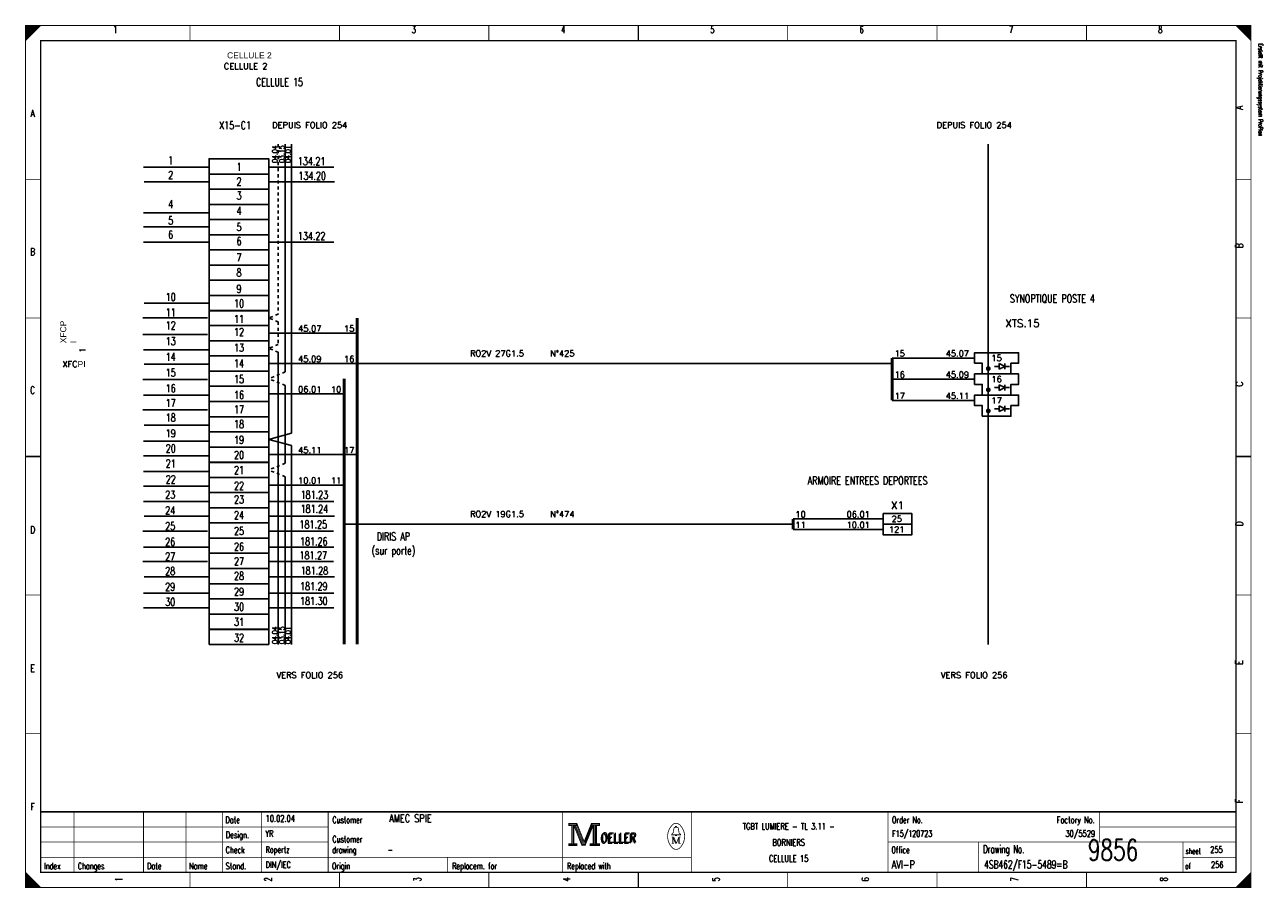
# Model space of a CAD drawing. Header units: centimetres. Extents: x 0 to 491, y -1040 to 69.
# Tile 16 of 181: x 250 to 291, y -1000 to -971. Entities that reach past the tile are written whole.
import ezdxf
from ezdxf.enums import TextEntityAlignment as Align

# ---------------------------------------------------------------- set-up
doc = ezdxf.new("R2010")
doc.units = ezdxf.units.CM
doc.header["$MEASUREMENT"] = 0
doc.linetypes.add('CONTINU', pattern=[0])
doc.linetypes.add('DISCONTINU', pattern=[0.15, 0.1, -0.05])
doc.layers.get('0').update_dxf_attribs({"color": 9, "linetype": 'CONTINUOUS'})
for name, color, linetype in [('POINTILLE', 5, 'DISCONTINU'), ('SCH-3', 3, 'CONTINU'), ('TEXTE', 3, 'CONTINUOUS'), ('TRAIFIN', 1, 'CONTINUOUS'), ('TRAIGROS', 2, 'CONTINUOUS'), ('TRAIMOY', 4, 'CONTINUOUS')]:
    doc.layers.add(name, color=color, linetype=linetype)
doc.styles.get("Standard").update_dxf_attribs({"font": 'romans.shx', "bigfont": 'TXT.shx'})

# ---------------------------------------------------------------- blocks, each defined once
blk = doc.blocks.new('BRND')
at = {"layer": 'TRAIFIN'}
for p, q in [((0.8, -5.47), (0.8, -3.59)), ((0.8, -3.59), (2.68, -4.53)), ((2.68, -5.47), (2.68, -3.59)), ((-0.73, -4.53), (0.8, -4.53)), ((2.68, -4.53), (0.8, -5.47)), ((2.68, -4.53), (4.27, -4.53))]:
    blk.add_line(p, q, dxfattribs=at)
at = {"layer": 'TRAIMOY'}
blk.add_lwpolyline([(-4.75, -7), (-4.75, -3.5), (-7.25, -3.5), (-7.25, 0), (7.25, 0), (7.25, -3.5), (4.75, -3.5), (4.75, -7)], close=True, dxfattribs=at)

msp = doc.modelspace()

# ---------------------------------------------------------------- linework, layer by layer
at = {"color": 0, "linetype": 'Continuous'}
for p, q in [((253.898, -976.186), (256.031, -976.186)), ((258.059, -976.186), (260.192, -976.186)), ((253.916, -976.67), (256.049, -976.67)), ((258.077, -976.67), (260.21, -976.67)), ((253.898, -977.691), (256.031, -977.691)), ((253.898, -978.158), (256.031, -978.158)), ((253.898, -978.66), (256.031, -978.66)), ((258.059, -978.66), (260.192, -978.66)), ((253.916, -980.676), (256.049, -980.676)), ((253.88, -981.161), (256.013, -981.161)), ((253.88, -981.716), (256.013, -981.716)), ((253.898, -982.218), (256.031, -982.218)), ((253.916, -982.702), (256.049, -982.702)), ((253.88, -983.204), (256.013, -983.204)), ((253.898, -983.723), (256.031, -983.723)), ((253.88, -984.207), (256.013, -984.207)), ((253.916, -984.709), (256.049, -984.709)), ((253.898, -985.247), (256.031, -985.247)), ((253.898, -985.73), (256.031, -985.73)), ((253.898, -986.246), (256.031, -986.246)), ((253.898, -986.726), (256.031, -986.726)), ((253.898, -987.238), (256.031, -987.238)), ((258.059, -987.238), (260.192, -987.238)), ((253.916, -987.722), (256.049, -987.722)), ((258.077, -987.722), (260.21, -987.722)), ((253.88, -988.223), (256.013, -988.223)), ((258.041, -988.223), (260.174, -988.223)), ((253.898, -988.743), (256.031, -988.743)), ((258.059, -988.743), (260.192, -988.743)), ((253.88, -989.227), (256.013, -989.227)), ((258.041, -989.227), (260.174, -989.227)), ((253.916, -989.729), (256.049, -989.729)), ((258.077, -989.729), (260.21, -989.729)), ((253.898, -990.266), (256.031, -990.266)), ((258.059, -990.266), (260.192, -990.266)), ((253.898, -990.75), (256.031, -990.75)), ((258.059, -990.75), (260.192, -990.75))]:
    msp.add_line(p, q, dxfattribs=at)
at = {"color": 0, "const_width": 0.025, "flags": 128}
for points in [[(250, -985.75), (250, -971.5), (290.5, -971.5), (290.5, -1000), (250, -1000), (250, -985.75)], [(250, -971.5), (250.5, -971.5), (250, -972), (250, -971.5)], [(250.025, -971.5), (250.025, -971.975), (250.05, -971.95), (250.05, -971.5), (250.075, -971.5), (250.075, -971.925), (250.1, -971.9), (250.1, -971.5), (250.125, -971.5), (250.125, -971.875), (250.15, -971.85), (250.15, -971.5), (250.175, -971.5), (250.175, -971.825), (250.2, -971.8)], [(250.2, -971.8), (250.2, -971.5), (250.225, -971.5), (250.225, -971.775), (250.25, -971.75), (250.25, -971.5), (250.275, -971.5), (250.275, -971.725), (250.3, -971.7), (250.3, -971.5), (250.325, -971.5), (250.325, -971.675), (250.35, -971.65), (250.35, -971.5), (250.375, -971.5)], [(250.375, -971.5), (250.375, -971.625), (250.4, -971.6), (250.4, -971.5), (250.425, -971.5), (250.425, -971.575), (250.45, -971.55), (250.45, -971.5), (250.475, -971.5), (250.475, -971.525)], [(290, -971.5), (290.5, -972), (290.475, -971.975), (290.475, -971.5), (290.45, -971.5), (290.45, -971.95), (290.425, -971.925), (290.425, -971.5), (290.4, -971.5), (290.4, -971.9), (290.375, -971.875), (290.375, -971.5), (290.35, -971.5), (290.35, -971.85), (290.325, -971.825)], [(290.15, -971.65), (290.15, -971.5), (290.125, -971.5), (290.125, -971.625), (290.1, -971.6), (290.1, -971.5), (290.075, -971.5), (290.075, -971.575), (290.05, -971.55), (290.05, -971.5), (290.025, -971.5), (290.025, -971.525)], [(290.325, -971.825), (290.325, -971.5), (290.3, -971.5), (290.3, -971.8), (290.275, -971.775), (290.275, -971.5), (290.25, -971.5), (290.25, -971.75), (290.225, -971.725), (290.225, -971.5), (290.2, -971.5), (290.2, -971.7), (290.175, -971.675), (290.175, -971.5), (290.15, -971.5)], [(267.95, -997.88), (267.95, -997.95), (268.05, -997.95), (268.05, -998.55), (267.95, -998.55), (267.95, -998.62), (268.22, -998.62), (268.22, -998.55), (268.12, -998.55), (268.12, -997.95), (268.22, -997.95), (268.22, -997.88), (267.95, -997.88)], [(268.07, -997.93), (268.07, -998.57), (268.1, -998.57), (268.1, -997.93)], [(268.12, -997.95), (268.39, -998.62), (268.49, -998.62), (268.76, -997.95)], [(268.18, -997.95), (268.42, -998.54), (268.46, -998.54)], [(268.22, -997.88), (268.46, -998.48), (268.7, -997.88)], [(268.22, -997.95), (268.44, -998.51), (268.47, -998.51)], [(268.46, -998.58), (268.49, -998.58), (268.74, -997.95)], [(268.46, -998.54), (268.48, -998.54), (268.72, -997.95)], [(268.76, -997.95), (268.76, -998.55), (268.66, -998.55), (268.66, -998.62), (268.71, -998.62)], [(268.7, -997.88), (268.7, -997.95), (268.8, -997.95), (268.8, -998.55), (268.7, -998.55), (268.7, -998.62), (268.97, -998.62), (268.97, -998.55), (268.87, -998.55), (268.87, -997.95), (268.97, -997.95), (268.97, -997.88), (268.7, -997.88)], [(268.78, -997.93), (268.78, -998.57), (268.83, -998.57), (268.83, -997.93), (268.85, -997.93), (268.85, -998.57)], [(271.48, -998.26), (271.35, -998.26), (271.35, -998.24), (271.4, -998.2), (271.43, -998.04)], [(271.48, -998.01), (271.48, -997.98), (271.52, -997.98), (271.52, -998.01)], [(271.52, -998.26), (271.65, -998.26), (271.65, -998.24), (271.6, -998.2), (271.57, -998.04)], [(271.39, -998.33), (271.39, -998.54), (271.35, -998.54)], [(271.39, -998.33), (271.48, -998.54), (271.51, -998.54)], [(250, -999.5), (250, -1000), (250.5, -1000), (250, -999.5), (250.025, -999.525), (250.025, -1000), (250.05, -1000), (250.05, -999.55), (250.075, -999.575), (250.075, -1000), (250.1, -1000), (250.1, -999.6), (250.125, -999.625), (250.125, -1000), (250.15, -1000)], [(250.15, -1000), (250.15, -999.65), (250.175, -999.675), (250.175, -1000), (250.2, -1000), (250.2, -999.7), (250.225, -999.725), (250.225, -1000), (250.25, -1000), (250.25, -999.75), (250.275, -999.775), (250.275, -1000), (250.3, -1000), (250.3, -999.8), (250.325, -999.825)], [(250.325, -999.825), (250.325, -1000), (250.35, -1000), (250.35, -999.85), (250.375, -999.875), (250.375, -1000), (250.4, -1000), (250.4, -999.9), (250.425, -999.925), (250.425, -1000), (250.45, -1000), (250.45, -999.95), (250.475, -999.975)], [(290.3, -1000), (290.3, -999.7), (290.275, -999.725), (290.275, -1000), (290.25, -1000), (290.25, -999.75), (290.225, -999.775), (290.225, -1000), (290.2, -1000), (290.2, -999.8), (290.175, -999.825), (290.175, -1000), (290.15, -1000), (290.15, -999.85), (290.125, -999.875)], [(290.475, -999.525), (290.475, -1000), (290.45, -1000), (290.45, -999.55), (290.425, -999.575), (290.425, -1000), (290.4, -1000), (290.4, -999.6), (290.375, -999.625), (290.375, -1000), (290.35, -1000), (290.35, -999.65), (290.325, -999.675), (290.325, -1000), (290.3, -1000)], [(290.125, -999.875), (290.125, -1000), (290.1, -1000), (290.1, -999.9), (290.075, -999.925), (290.075, -1000), (290.05, -1000), (290.05, -999.95), (290.025, -999.975), (290.025, -1000)]]:
    msp.add_lwpolyline(points, dxfattribs=at)
at = {"color": 0, "flags": 128}
for points, const_width in [([(250, -971.5), (290.5, -971.5), (290.5, -1000), (250, -1000)], 0.025), ([(250.5, -972), (290, -972), (290, -999.5), (250.5, -999.5)], 0.05), ([(250.5, -972), (290, -972), (290, -999.5), (250.5, -999.5)], 0.025), ([(267.97, -997.9), (268.2, -997.9), (268.2, -997.93), (267.97, -997.93)], 0.025), ([(268.72, -997.9), (268.95, -997.9), (268.95, -997.93), (268.72, -997.93)], 0.025), ([(267.97, -998.57), (268.2, -998.57), (268.2, -998.6), (267.97, -998.6)], 0.025), ([(268.68, -998.57), (268.95, -998.57), (268.95, -998.6), (268.68, -998.6)], 0.025), ([(271.48, -998.26), (271.52, -998.26), (271.52, -998.29), (271.48, -998.29)], 0.025)]:
    msp.add_lwpolyline(points, close=True, dxfattribs=dict(at, const_width=const_width))
at = {"color": 0}
for points, const_width in [([(255.438, -971.5), (255.438, -972)], 0.025), ([(260.375, -971.5), (260.375, -972)], 0.025), ([(265.312, -971.5), (265.312, -972)], 0.025), ([(270.25, -972), (270.25, -971.5)], 0.05), ([(270.25, -971.5), (270.25, -972)], 0.025), ([(275.188, -971.5), (275.188, -972)], 0.025), ([(280.125, -971.5), (280.125, -972)], 0.025), ([(285.062, -971.5), (285.062, -972)], 0.025), ([(250, -976.583), (250.5, -976.583)], 0.025), ([(290.5, -976.583), (290, -976.583)], 0.025), ([(250, -981.167), (250.5, -981.167)], 0.025), ([(290.5, -981.167), (290, -981.167)], 0.025), ([(250.5, -985.75), (250, -985.75)], 0.05), ([(250, -985.75), (250.5, -985.75)], 0.025), ([(290, -985.75), (290.5, -985.75)], 0.05), ([(290.5, -985.75), (290, -985.75)], 0.025), ([(250, -990.333), (250.5, -990.333)], 0.025), ([(290.5, -990.333), (290, -990.333)], 0.025), ([(250, -994.917), (250.5, -994.917)], 0.025), ([(290.5, -994.917), (290, -994.917)], 0.025), ([(290, -997.5), (250.5, -997.5)], 0.05), ([(251.6, -999.5), (251.6, -997.5)], 0.025), ([(253.9, -999.5), (253.9, -997.5)], 0.025), ([(255.3, -999.5), (255.3, -997.5)], 0.025), ([(256.5, -997.5), (256.5, -999.5)], 0.025), ([(257.8, -997.5), (257.8, -999.5)], 0.025), ([(260, -997.5), (260, -999.5)], 0.025), ([(267.75, -997.5), (267.75, -999.5)], 0.025), ([(272, -997.5), (272, -999.5)], 0.025), ([(278.5, -997.5), (278.5, -999.5)], 0.025), ([(285.5, -997.5), (285.5, -998.5)], 0.025), ([(250.5, -998), (260, -998)], 0.025), ([(268.15, -997.95), (268.4, -998.58)], 0.025), ([(268.47, -998.51), (268.7, -997.94)], 0.025), ([(271.46, -998.01), (271.55, -998.01)], 0.025), ([(285.5, -998), (290, -998)], 0.025), ([(250.5, -998.5), (260, -998.5)], 0.025), ([(268.4, -998.58), (268.46, -998.58)], 0.025), ([(271.35, -998.33), (271.42, -998.33)], 0.025), ([(271.39, -998.54), (271.43, -998.54)], 0.025), ([(271.42, -998.33), (271.51, -998.54)], 0.025), ([(271.51, -998.54), (271.59, -998.33)], 0.025), ([(271.65, -998.54), (271.57, -998.54)], 0.025), ([(271.59, -998.54), (271.59, -998.33)], 0.025), ([(271.59, -998.33), (271.65, -998.33)], 0.025), ([(271.61, -998.33), (271.61, -998.54)], 0.025), ([(278.5, -998.5), (290, -998.5)], 0.025), ([(281.5, -998.5), (281.5, -999.5)], 0.025), ([(288.25, -998.5), (288.25, -999.5)], 0.025), ([(250.5, -999), (272, -999)], 0.025), ([(263.95, -999), (263.95, -999.5)], 0.025), ([(288.25, -999), (290, -999)], 0.025), ([(255.438, -1000), (255.438, -999.5)], 0.025), ([(260.375, -1000), (260.375, -999.5)], 0.025), ([(265.312, -1000), (265.312, -999.5)], 0.025), ([(270.25, -999.5), (270.25, -1000)], 0.05), ([(270.25, -1000), (270.25, -999.5)], 0.025), ([(275.188, -1000), (275.188, -999.5)], 0.025), ([(280.125, -1000), (280.125, -999.5)], 0.025), ([(285.062, -1000), (285.062, -999.5)], 0.025), ([(290.5, -999.5), (290, -1000)], 0.025), ([(250.475, -1000), (250.475, -999.975)], 0.025)]:
    msp.add_lwpolyline(points, dxfattribs=dict(at, const_width=const_width))
at = {"color": 0, "linetype": 'Continuous'}
for points in [[(256.066, -976.41), (256.066, -975.908), (258.038, -975.908), (258.038, -976.41)], [(256.066, -976.912), (256.066, -976.41), (258.038, -976.41), (258.038, -976.912)], [(256.066, -977.414), (256.066, -976.912), (258.038, -976.912), (258.038, -977.414)], [(256.066, -977.916), (256.066, -977.414), (258.038, -977.414), (258.038, -977.916)], [(256.066, -978.418), (256.066, -977.916), (258.038, -977.916), (258.038, -978.418)], [(256.066, -978.92), (256.066, -978.418), (258.038, -978.418), (258.038, -978.92)], [(256.066, -979.422), (256.066, -978.92), (258.038, -978.92), (258.038, -979.422)], [(256.066, -979.924), (256.066, -979.422), (258.038, -979.422), (258.038, -979.924)], [(256.066, -980.427), (256.066, -979.924), (258.038, -979.924), (258.038, -980.427)], [(256.066, -980.929), (256.066, -980.427), (258.038, -980.427), (258.038, -980.929)], [(256.066, -981.421), (256.066, -980.919), (258.038, -980.919), (258.038, -981.421)], [(256.066, -981.923), (256.066, -981.421), (258.038, -981.421), (258.038, -981.923)], [(256.066, -982.425), (256.066, -981.923), (258.038, -981.923), (258.038, -982.425)], [(256.066, -982.927), (256.066, -982.425), (258.038, -982.425), (258.038, -982.927)], [(256.066, -983.429), (256.066, -982.927), (258.038, -982.927), (258.038, -983.429)], [(256.066, -983.932), (256.066, -983.429), (258.038, -983.429), (258.038, -983.932)], [(256.066, -984.434), (256.066, -983.932), (258.038, -983.932), (258.038, -984.434)], [(256.066, -984.936), (256.066, -984.434), (258.038, -984.434), (258.038, -984.936)], [(256.066, -985.438), (256.066, -984.936), (258.038, -984.936), (258.038, -985.438)], [(256.066, -985.94), (256.066, -985.438), (258.038, -985.438), (258.038, -985.94)], [(256.066, -986.447), (256.066, -985.945), (258.038, -985.945), (258.038, -986.447)], [(256.066, -986.945), (256.066, -986.443), (258.038, -986.443), (258.038, -986.945)], [(256.066, -987.445), (256.066, -986.943), (258.038, -986.943), (258.038, -987.445)], [(256.066, -987.947), (256.066, -987.445), (258.038, -987.445), (258.038, -987.947)], [(256.066, -988.449), (256.066, -987.947), (258.038, -987.947), (258.038, -988.449)], [(256.066, -988.951), (256.066, -988.449), (258.038, -988.449), (258.038, -988.951)], [(256.066, -989.454), (256.066, -988.951), (258.038, -988.951), (258.038, -989.454)], [(256.066, -989.956), (256.066, -989.454), (258.038, -989.454), (258.038, -989.956)], [(256.066, -990.458), (256.066, -989.956), (258.038, -989.956), (258.038, -990.458)], [(256.066, -990.96), (256.066, -990.458), (258.038, -990.458), (258.038, -990.96)], [(256.066, -991.467), (256.066, -990.965), (258.038, -990.965), (258.038, -991.467)], [(256.066, -991.964), (256.066, -991.462), (258.038, -991.462), (258.038, -991.964)]]:
    msp.add_lwpolyline(points, close=True, dxfattribs=at)
at = {"color": 0, "const_width": 0.025, "flags": 128}
for points in [[(271.35, -997.961, 0.373815), (271.349, -998.657, 0.373815)], [(271.649, -997.96, 0.530775), (271.351, -997.959, 0.530775)], [(271.46, -998.01, 0.414214), (271.43, -998.04, 0.414214)], [(271.57, -998.04, 0.414214), (271.54, -998.01, 0.414214)], [(271.65, -998.66, 0.378582), (271.646, -997.956, 0.378582)], [(271.35, -998.66, 0.532213), (271.649, -998.661, 0.532213)]]:
    msp.add_lwpolyline(points, format="xyb", dxfattribs=at)
at = {"layer": 'POINTILLE', "color": 0, "const_width": 0.05}
for points in [[(278.641, -982.676), (260.963, -982.676)], [(275.366, -987.987), (260.53, -987.987)]]:
    msp.add_lwpolyline(points, dxfattribs=at)
at = {"layer": 'TRAIFIN', "color": 0, "linetype": 'DISCONTINU'}
for p, q in [((258.353, -975.42), (258.353, -981.041)), ((258.353, -981.041), (258.038, -981.17)), ((258.353, -981.298), (258.038, -981.17)), ((258.353, -981.298), (258.353, -982.045)), ((258.353, -982.045), (258.038, -982.174)), ((258.353, -982.303), (258.038, -982.174)), ((258.583, -982.955), (258.038, -983.178)), ((258.583, -983.401), (258.038, -983.178)), ((258.583, -985.973), (258.038, -986.196)), ((258.583, -986.419), (258.038, -986.196))]:
    msp.add_line(p, q, dxfattribs=at)
at = {"layer": 'TRAIFIN', "color": 0}
for p, q in [((258.583, -982.955), (258.583, -975.42)), ((258.791, -984.983), (258.791, -975.42)), ((258.791, -984.983), (258.791, -978.414)), ((260.963, -981.672), (258.038, -981.672)), ((258.353, -991.963), (258.353, -982.303)), ((281.366, -982.494), (278.641, -982.494)), ((260.963, -982.676), (258.038, -982.676)), ((258.583, -985.973), (258.583, -983.401)), ((281.366, -983.194), (278.641, -983.194)), ((260.53, -983.681), (258.038, -983.681)), ((281.366, -983.894), (278.641, -983.894)), ((258.791, -984.983), (258.038, -985.187)), ((258.791, -985.391), (258.038, -985.187)), ((258.791, -991.961), (258.791, -985.391)), ((258.791, -991.961), (258.791, -985.391)), ((260.963, -985.689), (258.038, -985.689)), ((260.53, -986.694), (258.038, -986.694)), ((258.583, -986.419), (258.583, -991.962)), ((278.341, -987.812), (275.366, -987.812)), ((278.341, -988.162), (275.366, -988.162))]:
    msp.add_line(p, q, dxfattribs=at)
at = {"layer": 'TRAIFIN', "color": 0, "const_width": 0.072}
for points in [[(281.772, -982.844, 1), (281.86, -982.844, 1)], [(281.772, -983.544, 1), (281.86, -983.544, 1)], [(281.772, -984.244, 1), (281.86, -984.244, 1)]]:
    msp.add_lwpolyline(points, format="xyb", close=True, dxfattribs=at)
at = {"layer": 'TRAIGROS', "color": 0}
msp.add_line((281.816, -975.42), (281.816, -991.964), dxfattribs=at)
at = {"layer": 'TRAIGROS', "color": 0, "const_width": 0.1}
for points in [[(260.963, -981.17), (260.963, -991.964)], [(278.641, -982.494), (278.641, -983.894)], [(260.53, -983.178), (260.53, -991.961)], [(275.366, -987.812), (275.366, -988.162)]]:
    msp.add_lwpolyline(points, dxfattribs=at)
at = {"layer": 'TRAIMOY', "color": 0}
for points in [[(278.341, -987.637), (279.291, -987.637), (279.291, -987.987), (278.341, -987.987)], [(278.341, -987.987), (279.291, -987.987), (279.291, -988.337), (278.341, -988.337)]]:
    msp.add_lwpolyline(points, close=True, dxfattribs=at)

# ---------------------------------------------------------------- block references
at = {"layer": 'SCH-3', "color": 0, "xscale": 0.1, "yscale": 0.1, "zscale": 0.1}
for p in [(282.091, -982.319), (282.091, -983.019), (282.091, -983.719)]:
    msp.add_blockref('BRND', p, dxfattribs=at)

# ---------------------------------------------------------------- texts
at = {"color": 0}
for s, height, width, p in [('1', 0.238, 0.672, (252.965, -971.514)), ('3', 0.238, 0.672, (262.832, -971.514)), ('4', 0.238, 0.672, (267.766, -971.514)), ('5', 0.238, 0.672, (272.699, -971.514)), ('6', 0.238, 0.672, (277.632, -971.514)), ('7', 0.238, 0.672, (282.566, -971.514)), ('8', 0.238, 0.672, (287.499, -971.514)), ('CELLULE 15', 0.2619, 0.736, (258.393, -973.24)), ('A', 0.238, 0.76, (250.233, -974.283)), ('X15-C1', 0.2619, 0.736, (256.925, -974.67)), ('1', 0.262, 0.736, (254.797, -975.828)), ('1', 0.262, 0.736, (257.057, -976.043)), ('134.21', 0.2619, 0.736, (259.455, -975.855)), ('2', 0.262, 0.736, (254.797, -976.312)), ('2', 0.262, 0.736, (257.057, -976.527)), ('134.20', 0.2619, 0.736, (259.473, -976.339)), ('4', 0.262, 0.736, (254.797, -977.279)), ('3', 0.262, 0.736, (257.057, -976.993)), ('4', 0.262, 0.736, (257.057, -977.495)), ('5', 0.262, 0.736, (254.797, -977.817)), ('5', 0.262, 0.736, (257.057, -978.032)), ('6', 0.262, 0.736, (254.797, -978.284)), ('6', 0.262, 0.736, (257.057, -978.499)), ('134.22', 0.2619, 0.736, (259.455, -978.329)), ('B', 0.238, 0.76, (250.233, -978.861)), ('7', 0.262, 0.736, (257.057, -979.037)), ('8', 0.262, 0.736, (257.057, -979.538)), ('9', 0.262, 0.736, (257.057, -980.076)), ('10', 0.2619, 0.736, (254.797, -980.345)), ('10', 0.2619, 0.736, (257.057, -980.56)), ('SYNOPTIQUE POSTE 4', 0.26194, 0.736, (283.934, -980.396)), ('11', 0.2619, 0.736, (254.797, -980.857)), ('12', 0.2619, 0.736, (254.797, -981.287)), ('11', 0.2619, 0.736, (257.057, -981.072)), ('13', 0.2619, 0.736, (254.797, -981.806)), ('12', 0.2619, 0.736, (257.057, -981.502)), ('13', 0.2619, 0.736, (257.057, -982.021)), ('14', 0.2619, 0.736, (254.797, -982.326)), ('14', 0.2619, 0.736, (257.057, -982.541)), ('15', 0.2619, 0.736, (254.797, -982.846)), ('15', 0.2619, 0.736, (257.057, -983.061)), ('C', 0.238, 0.76, (250.233, -983.439)), ('16', 0.2619, 0.736, (254.797, -983.365)), ('17', 0.2619, 0.736, (254.797, -983.849)), ('16', 0.2619, 0.736, (257.057, -983.581)), ('17', 0.2619, 0.736, (257.057, -984.064)), ('18', 0.2619, 0.736, (254.797, -984.333)), ('18', 0.2619, 0.736, (257.057, -984.548)), ('19', 0.2619, 0.736, (254.797, -984.853)), ('19', 0.2619, 0.736, (257.057, -985.068)), ('20', 0.2619, 0.736, (254.797, -985.355)), ('21', 0.2619, 0.736, (254.797, -985.852)), ('20', 0.2619, 0.736, (257.057, -985.57)), ('21', 0.2619, 0.736, (257.057, -986.067)), ('22', 0.2619, 0.736, (254.797, -986.376)), ('22', 0.2619, 0.736, (257.057, -986.591)), ('ARMOIRE ENTREES DEPORTEES', 0.26194, 0.736, (277.827, -986.414)), ('23', 0.2619, 0.736, (254.78, -986.88)), ('23', 0.2619, 0.736, (257.057, -987.041)), ('181.23', 0.2619, 0.736, (259.545, -986.884)), ('24', 0.2619, 0.736, (254.78, -987.4)), ('24', 0.2619, 0.736, (257.057, -987.561)), ('181.24', 0.2619, 0.736, (259.545, -987.35)), ('25', 0.2619, 0.736, (254.78, -987.919)), ('181.25', 0.2619, 0.736, (259.509, -987.866)), ('D', 0.238, 0.76, (250.233, -988.053)), ('25', 0.2619, 0.736, (257.057, -988.081)), ('DIRIS AP', 0.2619, 0.736, (262.156, -988.263)), ('26', 0.2619, 0.736, (254.78, -988.439)), ('26', 0.2619, 0.736, (257.057, -988.6)), ('181.26', 0.2619, 0.736, (259.527, -988.426)), ('(sur porte)', 0.26194, 0.736, (262.156, -988.729)), ('27', 0.2619, 0.736, (254.78, -988.923)), ('27', 0.2619, 0.736, (257.057, -989.084)), ('181.27', 0.2619, 0.736, (259.509, -988.888)), ('28', 0.2619, 0.736, (254.78, -989.407)), ('28', 0.2619, 0.736, (257.057, -989.568)), ('181.28', 0.2619, 0.736, (259.545, -989.394)), ('29', 0.2619, 0.736, (254.78, -989.926)), ('181.29', 0.2619, 0.736, (259.527, -989.91)), ('30', 0.2619, 0.736, (254.78, -990.428)), ('29', 0.2619, 0.736, (257.057, -990.088)), ('181.30', 0.2619, 0.736, (259.527, -990.398)), ('30', 0.2619, 0.736, (257.057, -990.589)), ('31', 0.2619, 0.736, (257.057, -991.087)), ('32', 0.2619, 0.736, (257.057, -991.611)), ('E', 0.238, 0.76, (250.233, -992.632)), ('F', 0.238, 0.76, (250.233, -997.21)), ('TGBT LUMIERE - TL 3.11 -', 0.21431, 0.7536, (275.219, -997.87)), ('BORNIERS', 0.2143, 0.76, (275.219, -998.403)), ('CELLULE 15', 0.2143, 0.681231, (275.219, -998.935))]:
    msp.add_text(s, height=height, dxfattribs=dict(at, width=width)).set_placement(p, align=Align.TOP_CENTER)
at = {"color": 0, "width": 0.622634}
msp.add_text('Erstellt mit Projektierungssystem ProPlan', height=0.14288, rotation=270, dxfattribs=at).set_placement((290.702, -972.094), align=Align.BOTTOM_LEFT)
at = {"color": 0, "width": 0.76}
for s, p in [('A', (289.991, -974.283)), ('B', (289.991, -978.861)), ('C', (289.992, -983.439)), ('D', (289.992, -988.053)), ('E', (289.991, -992.632)), ('F', (289.991, -997.21))]:
    msp.add_text(s, height=0.238, rotation=90, dxfattribs=at).set_placement(p, align=Align.TOP_LEFT)
at = {"color": 0}
for s, height, width, p in [('04.04', 0.1676, 0.736, (258.155, -975.752)), ('03.15', 0.1676, 0.736, (258.386, -975.752)), ('04.01', 0.1676, 0.736, (258.594, -975.752)), ('04.04', 0.1676, 0.736, (258.155, -991.657)), ('03.15', 0.1676, 0.736, (258.386, -991.657)), ('04.01', 0.1676, 0.736, (258.594, -991.657)), ('1', 0.238, 0.672, (252.965, -999.73)), ('2', 0.238, 0.672, (257.899, -999.73)), ('3', 0.238, 0.672, (262.832, -999.73)), ('4', 0.238, 0.672, (267.766, -999.73)), ('5', 0.238, 0.672, (272.699, -999.73)), ('6', 0.238, 0.672, (277.632, -999.73)), ('7', 0.238, 0.672, (282.566, -999.73)), ('8', 0.238, 0.672, (287.499, -999.73))]:
    msp.add_text(s, height=height, rotation=90, dxfattribs=dict(at, width=width)).set_placement(p, align=Align.TOP_CENTER)
for s, height, width, p in [('Date', 0.2143, 0.64, (256.605, -997.658)), ('Customer', 0.2143, 0.62, (260.14, -997.658)), ('Order No.', 0.2143, 0.656889, (278.633, -997.658)), ('Design.', 0.2143, 0.636571, (256.619, -998.154)), ('OELLER', 0.3096, 0.76, (269.032, -998.19)), ('Customer', 0.2143, 0.62, (260.14, -998.296)), ('OELLER', 0.3096, 0.76, (268.996, -998.225)), ('OELLER', 0.3096, 0.76, (268.996, -998.225)), ('Drawing No.', 0.26194, 0.646545, (281.643, -998.602)), ('Check', 0.2143, 0.632, (256.612, -998.651)), ('drawing', 0.2143, 0.6, (260.133, -998.651)), ('Office', 0.2143, 0.626667, (278.615, -998.651)), ('sheet', 0.1905, 0.6, (288.338, -998.701)), ('Index', 0.2143, 0.632, (250.609, -999.184)), ('Changes', 0.2143, 0.622857, (251.726, -999.184)), ('Date', 0.2143, 0.64, (254.015, -999.184)), ('Name', 0.2143, 0.64, (255.404, -999.184)), ('Stand.', 0.2143, 0.642667, (256.612, -999.184)), ('Origin', 0.2143, 0.626667, (260.127, -999.184)), ('Replacem. for', 0.21431, 0.627077, (264.097, -999.184)), ('Replaced with', 0.21431, 0.619692, (267.895, -999.184)), ('of', 0.1905, 0.6, (288.323, -999.198))]:
    msp.add_text(s, height=height, dxfattribs=dict(at, width=width)).set_placement(p, align=Align.TOP_LEFT)
for s, height, width, p in [('10.02.04', 0.2143, 0.678, (257.934, -997.892)), ('AMEC SPIE', 0.2619, 0.752889, (262.016, -997.923)), ('YR', 0.2143, 0.626667, (257.927, -998.389)), ('F15/120723', 0.2143, 0.6832, (278.639, -998.389)), ('9856', 0.7, 0.6928, (285.108, -999.322)), ('Ropertz', 0.2143, 0.622857, (257.932, -998.921)), ('-', 0.214, 0.696, (261.965, -998.921)), ('255', 0.2143, 0.672, (289.15, -998.921)), ('DIN/IEC', 0.2143, 0.750857, (257.935, -999.418)), ('AVI-P', 0.2619, 0.7472, (278.624, -999.449)), ('4SB462/F15-5489=B', 0.26194, 0.6928, (281.679, -999.449)), ('256', 0.2143, 0.672, (289.177, -999.418))]:
    msp.add_text(s, height=height, dxfattribs=dict(at, width=width)).set_placement(p, align=Align.BOTTOM_LEFT)
at = {"color": 0, "width": 0.646545}
msp.add_text('Factory No.', height=0.21431, dxfattribs=at).set_placement((285.335, -997.658), align=Align.TOP_RIGHT)
at = {"color": 0, "width": 0.675429}
msp.add_text('30/5529', height=0.2143, dxfattribs=at).set_placement((285.346, -998.389), align=Align.BOTTOM_RIGHT)
at = {"linetype": 'Continuous', "char_height": 0.2, "attachment_point": 1}
for s, insert, width in [('{\\fArial|b0|i0|c0|p34;CELLULE 2}', (256.661, -972.386), 6.70761), ('CELLULE 2', (256.554, -972.745), 6.42066), ('XFC{\\fArial|b0|i0|c0|p34;PI}', (251.217, -982.596), 0.37664)]:
    msp.add_mtext(s, dxfattribs=dict(at, insert=insert, width=width))
at = {"linetype": 'Continuous', "char_height": 0.2, "attachment_point": 1, "rotation": 90}
for s, insert, width in [('{\\fArial|b0|i0|c0|p34;XFCP\\PI}', (251.145, -982.004), 0.37664), ('1', (251.784, -982.317), 0.39457)]:
    msp.add_mtext(s, dxfattribs=dict(at, insert=insert, width=width))
at = {"layer": 'TEXTE', "color": 0}
for s, p in [('DEPUIS FOLIO 254', (259.393, -974.792)), ('DEPUIS FOLIO 254', (281.351, -974.792)), ('45.07', (259.393, -981.522)), ('15', (260.696, -981.522)), ('15', (278.888, -982.344)), ('45.07', (280.794, -982.344)), ('45.09', (259.393, -982.526)), ('16', (260.696, -982.526)), ('15', (282.091, -982.494)), ('16', (278.888, -983.044)), ('45.09', (280.794, -983.044)), ('16', (282.091, -983.194)), ('06.01', (259.393, -983.531)), ('10', (260.264, -983.531)), ('17', (278.888, -983.744)), ('45.11', (280.794, -983.744)), ('17', (282.091, -983.894)), ('45.11', (259.393, -985.539)), ('17', (260.696, -985.539)), ('10.01', (259.393, -986.544)), ('11', (260.264, -986.544)), ('10', (275.613, -987.662)), ('06.01', (277.519, -987.662)), ('11', (275.613, -988.012)), ('10.01', (277.519, -988.012)), ('25', (278.791, -987.812)), ('121', (278.791, -988.162)), ('VERS FOLIO 256', (259.393, -992.979)), ('VERS FOLIO 256', (281.351, -992.979))]:
    msp.add_text(s, height=0.2, dxfattribs=at).set_placement(p, align=Align.MIDDLE)
for s, p in [('XTS.15', (282.945, -981.47)), ('X1', (278.816, -987.488))]:
    msp.add_text(s, height=0.25, dxfattribs=at).set_placement(p, align=Align.CENTER)
for s, p in [('RO2V 27G1.5', (264.69, -982.441)), ('N°425', (267.336, -982.441)), ('RO2V 19G1.5', (264.69, -987.752)), ('N°474', (267.336, -987.752))]:
    msp.add_text(s, height=0.2, dxfattribs=at).set_placement(p)

doc.saveas('drawing.dxf')
